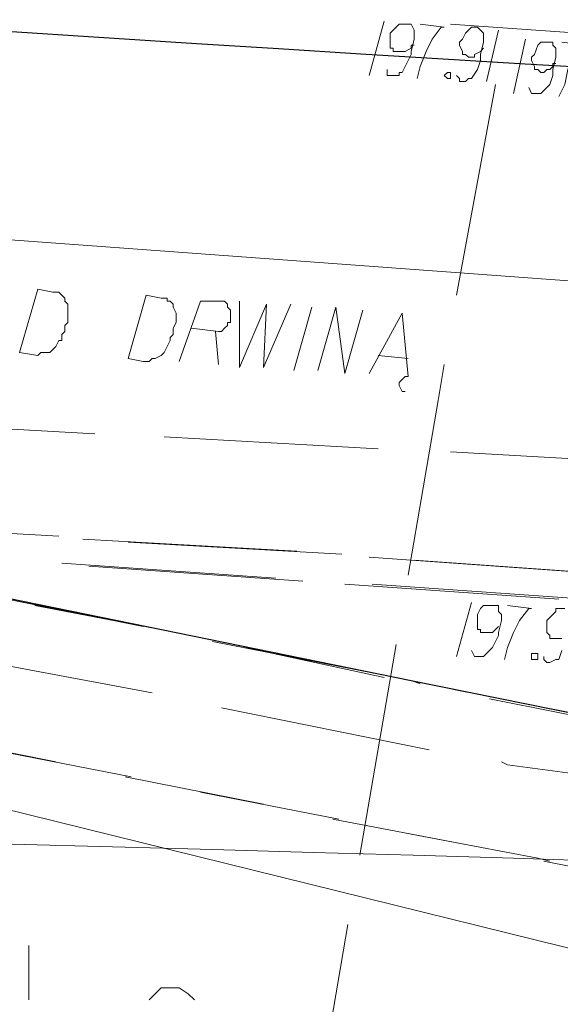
# Model space of a CAD drawing. Header units: metres. Extents: x 7431553 to 7432401, y 5544342 to 5544539.
# Tile 72 of 180: x 7432134 to 7432141, y 5544500 to 5544514. Entities that reach past the tile are written whole.
import ezdxf

# ---------------------------------------------------------------- set-up
doc = ezdxf.new("R2010")
doc.units = ezdxf.units.M
doc.header["$MEASUREMENT"] = 0
doc.layers.add('BG-PR90-PB-PZT-PZT01_2026_04_14$0$MAPA DCP', color=7, linetype='Continuous', lineweight=0)
doc.layers.add('PRIMETECH_XREF', color=7, linetype='Continuous', lineweight=5)

# ---------------------------------------------------------------- blocks, each defined once
blk = doc.blocks.new('BG-PR90-PB-PZT-PZT01_2026_04_14$0$Naddrwiną2025_v2klauzulap')
at = {"layer": 'BG-PR90-PB-PZT-PZT01_2026_04_14$0$MAPA DCP', "linetype": 'Continuous', "lineweight": 25, "transparency": 33554687}
blk.add_lwpolyline([(7431654.132, 5544522.437), (7431654.301, 5544527.602), (7431654.682, 5544534.333), (7431654.725, 5544535.476), (7431655.063, 5544540.006), (7431655.233, 5544541.487), (7431655.444, 5544543.054), (7431655.868, 5544545.467), (7431657.476, 5544553.341), (7431658.873, 5544560.241)], dxfattribs=at)
at = {"layer": 'BG-PR90-PB-PZT-PZT01_2026_04_14$0$MAPA DCP', "color": 24, "linetype": 'Continuous', "lineweight": 18, "true_color": 0x9a3300, "transparency": 33554687}
for points in [[(7431650.745, 5544540.429), (7431652.904, 5544569.851), (7431652.989, 5544571.205), (7431653.92, 5544589.197)], [(7431654.259, 5544553.891), (7431654.428, 5544556.854)], [(7431654.047, 5544549.869), (7431654.217, 5544552.875)], [(7431653.836, 5544545.89), (7431654.005, 5544548.896)]]:
    blk.add_lwpolyline(points, dxfattribs=at)
at = {"layer": 'BG-PR90-PB-PZT-PZT01_2026_04_14$0$MAPA DCP', "color": 1, "linetype": 'Continuous', "lineweight": 18, "transparency": 33554687}
for points in [[(7431770.083, 5544497.757), (7431763.902, 5544498.815), (7431752.811, 5544501.186), (7431737.063, 5544503.726), (7431734.989, 5544503.726), (7431705.313, 5544505.673), (7431674.537, 5544507.663), (7431671.489, 5544507.748), (7431664.504, 5544508.721), (7431660.482, 5544511.304), (7431658.831, 5544513.039), (7431657.053, 5544516.849), (7431656.249, 5544521.04), (7431658.196, 5544542.588), (7431658.873, 5544545.975), (7431662.98, 5544562.612), (7431663.276, 5544568.157), (7431664.334, 5544568.115)], [(7431652.058, 5544553.976), (7431649.094, 5544554.526)], [(7431655.995, 5544553.298), (7431653.539, 5544553.722), (7431653.031, 5544553.806)], [(7431659.932, 5544552.621), (7431656.968, 5544553.129)], [(7431663.869, 5544551.944), (7431660.905, 5544552.452)]]:
    blk.add_lwpolyline(points, dxfattribs=at)
at = {"layer": 'BG-PR90-PB-PZT-PZT01_2026_04_14$0$MAPA DCP', "color": 30, "linetype": 'Continuous', "lineweight": 18, "true_color": 0xff6500, "transparency": 33554687}
for points in [[(7431659.043, 5544557.574), (7431658.662, 5544554.695), (7431658.619, 5544554.611)], [(7431658.45, 5544553.595), (7431657.857, 5544550.674)], [(7431657.646, 5544549.7), (7431657.095, 5544546.737)]]:
    blk.add_lwpolyline(points, dxfattribs=at)
at = {"layer": 'BG-PR90-PB-PZT-PZT01_2026_04_14$0$MAPA DCP', "linetype": 'Continuous', "lineweight": 18, "transparency": 33554687}
for points in [[(7431657.73, 5544554.441), (7431658.323, 5544557.405)], [(7431660.016, 5544555.203), (7431660.397, 5544557.151)], [(7431648.248, 5544553.891), (7431648.459, 5544556.897)], [(7431655.995, 5544556.346), (7431655.783, 5544553.383)], [(7431656.122, 5544552.79), (7431656.333, 5544555.796)], [(7431657.603, 5544553.933), (7431657.984, 5544555.881)], [(7431655.952, 5544555.711), (7431655.741, 5544552.748)], [(7431656.333, 5544555.415), (7431656.122, 5544552.409)], [(7431660.016, 5544555.288), (7431659.974, 5544555.119), (7431659.635, 5544553.341)], [(7431659.424, 5544552.24), (7431659.805, 5544554.23)], [(7431656.926, 5544550.547), (7431657.476, 5544553.341), (7431657.519, 5544553.468)], [(7431653.158, 5544552.748), (7431652.312, 5544553.214), (7431653.201, 5544553.298), (7431653.201, 5544553.256), (7431653.243, 5544553.214), (7431653.285, 5544553.171), (7431653.328, 5544553.171), (7431653.412, 5544553.214), (7431653.412, 5544553.256)], [(7431652.904, 5544552.875), (7431652.947, 5544553.298)], [(7431657.011, 5544551.012), (7431657.434, 5544552.96)], [(7431653.116, 5544552.028), (7431652.227, 5544552.282), (7431653.158, 5544552.409), (7431652.269, 5544552.663)], [(7431655.698, 5544552.367), (7431655.529, 5544549.361)], [(7431659.424, 5544552.325), (7431659.043, 5544550.377)], [(7431652.227, 5544551.944), (7431653.116, 5544551.69)], [(7431655.868, 5544548.811), (7431656.079, 5544551.817)], [(7431652.142, 5544550.928), (7431653.074, 5544550.928), (7431652.185, 5544551.309), (7431653.074, 5544551.266), (7431652.185, 5544551.647)], [(7431655.656, 5544551.732), (7431655.487, 5544548.726)], [(7431656.037, 5544551.436), (7431655.825, 5544548.43)], [(7431658.831, 5544549.319), (7431659.212, 5544551.266)], [(7431652.989, 5544550.081), (7431652.142, 5544550.377), (7431652.142, 5544550.716), (7431652.185, 5544550.758), (7431652.227, 5544550.758), (7431652.269, 5544550.801), (7431652.312, 5544550.801), (7431652.354, 5544550.801), (7431652.396, 5544550.801), (7431652.439, 5544550.801), (7431652.439, 5544550.758), (7431652.481, 5544550.758), (7431652.523, 5544550.716), (7431652.566, 5544550.674), (7431652.566, 5544550.631), (7431652.523, 5544550.25)], [(7431652.566, 5544550.589), (7431653.031, 5544550.631)], [(7431656.418, 5544548.049), (7431656.799, 5544550.039)], [(7431656.122, 5544546.61), (7431656.714, 5544549.573)], [(7431658.831, 5544549.404), (7431658.45, 5544547.456)], [(7431655.444, 5544548.388), (7431655.275, 5544545.382)], [(7431658.238, 5544546.356), (7431658.408, 5544547.287), (7431658.619, 5544548.345)], [(7431661.964, 5544547.964), (7431661.202, 5544547.964)]]:
    blk.add_lwpolyline(points, dxfattribs=at)
at = {"layer": 'BG-PR90-PB-PZT-PZT01_2026_04_14$0$MAPA DCP', "linetype": 'Continuous', "lineweight": 9, "transparency": 33554687}
for points in [[(7431648.502, 5544555.457), (7431648.544, 5544555.796), (7431648.544, 5544555.754), (7431648.756, 5544555.627), (7431648.883, 5544555.542), (7431649.094, 5544555.5), (7431649.264, 5544555.415)], [(7431657.138, 5544555.203), (7431657.18, 5544555.203), (7431657.222, 5544555.246), (7431657.222, 5544555.288), (7431657.18, 5544555.373), (7431657.18, 5544555.415), (7431657.053, 5544555.457)], [(7431656.46, 5544555.5), (7431656.46, 5544555.415), (7431656.46, 5544555.373), (7431656.503, 5544555.373), (7431656.545, 5544555.33), (7431656.63, 5544555.246), (7431656.672, 5544555.246), (7431656.714, 5544555.246), (7431656.799, 5544555.246), (7431656.841, 5544555.288), (7431656.884, 5544555.288), (7431656.884, 5544555.373), (7431656.884, 5544555.457)], [(7431649.137, 5544554.992), (7431649.221, 5544555.034), (7431649.221, 5544555.161), (7431649.179, 5544555.203), (7431649.094, 5544555.288), (7431648.967, 5544555.33), (7431648.883, 5544555.33), (7431648.713, 5544555.373), (7431648.629, 5544555.373), (7431648.586, 5544555.373), (7431648.544, 5544555.33), (7431648.502, 5544555.33), (7431648.502, 5544555.288), (7431648.502, 5544555.246), (7431648.502, 5544555.203), (7431648.502, 5544555.161), (7431648.544, 5544555.119), (7431648.671, 5544555.076), (7431648.713, 5544555.034), (7431648.756, 5544555.034), (7431648.84, 5544555.076), (7431648.883, 5544555.076), (7431648.883, 5544555.119), (7431648.925, 5544555.161), (7431648.925, 5544555.203), (7431648.883, 5544555.246), (7431648.883, 5544555.288), (7431648.84, 5544555.33), (7431648.798, 5544555.33), (7431648.798, 5544555.373)], [(7431648.459, 5544554.949), (7431649.221, 5544554.78)], [(7431656.418, 5544554.695), (7431656.46, 5544555.034), (7431656.46, 5544554.992), (7431656.63, 5544554.865), (7431656.799, 5544554.78), (7431657.011, 5544554.695), (7431657.18, 5544554.653)], [(7431648.332, 5544554.568), (7431649.052, 5544554.399)], [(7431657.053, 5544554.187), (7431657.138, 5544554.23), (7431657.138, 5544554.357), (7431657.095, 5544554.399), (7431657.011, 5544554.484), (7431656.841, 5544554.568), (7431656.799, 5544554.568), (7431656.63, 5544554.611), (7431656.545, 5544554.611), (7431656.503, 5544554.568), (7431656.418, 5544554.568), (7431656.418, 5544554.526), (7431656.418, 5544554.484), (7431656.418, 5544554.441), (7431656.418, 5544554.399), (7431656.418, 5544554.357), (7431656.46, 5544554.314), (7431656.545, 5544554.272), (7431656.63, 5544554.272), (7431656.672, 5544554.272), (7431656.757, 5544554.272), (7431656.757, 5544554.314), (7431656.799, 5544554.314), (7431656.799, 5544554.357), (7431656.799, 5544554.399), (7431656.799, 5544554.441), (7431656.799, 5544554.484), (7431656.757, 5544554.526), (7431656.714, 5544554.568)], [(7431648.967, 5544553.976), (7431649.01, 5544554.018), (7431649.052, 5544554.018), (7431649.052, 5544554.103), (7431649.01, 5544554.145), (7431649.01, 5544554.187), (7431648.883, 5544554.272), (7431648.756, 5544554.314), (7431648.671, 5544554.314), (7431648.502, 5544554.357), (7431648.417, 5544554.357), (7431648.375, 5544554.357), (7431648.332, 5544554.314), (7431648.29, 5544554.272), (7431648.29, 5544554.23), (7431648.29, 5544554.187), (7431648.332, 5544554.145), (7431648.375, 5544554.103), (7431648.459, 5544554.06), (7431648.502, 5544554.018), (7431648.544, 5544554.018), (7431648.629, 5544554.06), (7431648.671, 5544554.06), (7431648.671, 5544554.103), (7431648.713, 5544554.145), (7431648.713, 5544554.187), (7431648.713, 5544554.23), (7431648.671, 5544554.23), (7431648.629, 5544554.314), (7431648.586, 5544554.357)], [(7431656.376, 5544554.187), (7431657.138, 5544553.976)], [(7431648.248, 5544553.468), (7431648.29, 5544553.806), (7431648.29, 5544553.764), (7431648.459, 5544553.637), (7431648.629, 5544553.552), (7431648.84, 5544553.468), (7431649.01, 5544553.425)], [(7431648.883, 5544553.002), (7431648.967, 5544553.002), (7431648.967, 5544553.171), (7431648.925, 5544553.171), (7431648.925, 5544553.214), (7431648.84, 5544553.256), (7431648.671, 5544553.341), (7431648.629, 5544553.341), (7431648.459, 5544553.383), (7431648.375, 5544553.383), (7431648.332, 5544553.383), (7431648.248, 5544553.341), (7431648.248, 5544553.298), (7431648.248, 5544553.214), (7431648.248, 5544553.171), (7431648.29, 5544553.129), (7431648.375, 5544553.044), (7431648.459, 5544553.044), (7431648.502, 5544553.044), (7431648.586, 5544553.044), (7431648.586, 5544553.087), (7431648.629, 5544553.087), (7431648.629, 5544553.171), (7431648.629, 5544553.256), (7431648.586, 5544553.341), (7431648.544, 5544553.341), (7431648.544, 5544553.383)], [(7431648.205, 5544552.96), (7431648.967, 5544552.748)]]:
    blk.add_lwpolyline(points, dxfattribs=at)
for points in [[(7431657.095, 5544555.076), (7431657.095, 5544555.119), (7431657.18, 5544555.119), (7431657.18, 5544555.034), (7431657.138, 5544555.034), (7431657.095, 5544555.034)], [(7431648.925, 5544553.849), (7431648.925, 5544553.891), (7431649.01, 5544553.891), (7431649.01, 5544553.849), (7431648.967, 5544553.806)]]:
    blk.add_lwpolyline(points, close=True, dxfattribs=at)
at = {"layer": 'BG-PR90-PB-PZT-PZT01_2026_04_14$0$MAPA DCP', "color": 94, "linetype": 'Continuous', "lineweight": 18, "true_color": 0x009a00, "transparency": 33554687}
blk.add_lwpolyline([(7431661.964, 5544549.658), (7431661.879, 5544549.742), (7431661.794, 5544549.827), (7431661.794, 5544550.081), (7431661.879, 5544550.208), (7431661.964, 5544550.293)], dxfattribs=at)
at = {"layer": 'BG-PR90-PB-PZT-PZT01_2026_04_14$0$MAPA DCP', "linetype": 'Continuous', "lineweight": 18, "transparency": 33554687}
for points in [[(7431652.058, 5544549.615), (7431652.1, 5544549.827), (7431652.1, 5544549.912), (7431652.142, 5544549.912), (7431652.142, 5544549.954), (7431652.185, 5544549.996), (7431652.227, 5544549.996), (7431652.312, 5544550.039), (7431652.439, 5544550.039), (7431652.523, 5544549.996), (7431652.566, 5544549.996), (7431652.608, 5544549.996), (7431652.65, 5544549.954), (7431652.693, 5544549.954), (7431652.777, 5544549.912), (7431652.862, 5544549.869), (7431652.904, 5544549.827), (7431652.947, 5544549.742), (7431652.947, 5544549.7), (7431652.989, 5544549.658), (7431652.989, 5544549.573), (7431652.947, 5544549.361)], [(7431651.973, 5544548.091), (7431652.015, 5544548.303), (7431652.015, 5544548.388), (7431652.058, 5544548.43), (7431652.1, 5544548.472), (7431652.142, 5544548.472), (7431652.185, 5544548.515), (7431652.354, 5544548.515), (7431652.439, 5544548.515), (7431652.481, 5544548.472), (7431652.523, 5544548.472), (7431652.566, 5544548.472), (7431652.608, 5544548.43), (7431652.693, 5544548.43), (7431652.693, 5544548.388), (7431652.777, 5544548.345), (7431652.82, 5544548.303), (7431652.862, 5544548.261), (7431652.862, 5544548.176), (7431652.862, 5544548.134), (7431652.904, 5544548.091), (7431652.862, 5544547.837)]]:
    blk.add_lwpolyline(points, close=True, dxfattribs=at)
at = {"layer": 'BG-PR90-PB-PZT-PZT01_2026_04_14$0$MAPA DCP', "color": 5, "linetype": 'Continuous', "lineweight": 18, "transparency": 33554687}
blk.add_arc((7433022.765, 5544513.014), 1363.431, 172.854498, 180.436605, dxfattribs=at)
at = {"layer": 'BG-PR90-PB-PZT-PZT01_2026_04_14$0$MAPA DCP', "linetype": 'Continuous', "lineweight": 25, "transparency": 33554687}
blk.add_arc((7430389.3, 5544630.138), 1261.745, 352.902862, 359.63311, dxfattribs=at)
blk = doc.blocks.new('BG-PR90-PB-PZT-PZT01_2026_04_14')
at = {"layer": 'BG-PR90-PB-PZT-PZT01_2026_04_14$0$MAPA DCP', "rotation": 270}
blk.add_blockref('BG-PR90-PB-PZT-PZT01_2026_04_14$0$Naddrwiną2025_v2klauzulap', (1887585.788, 12976162.34), dxfattribs=at)

msp = doc.modelspace()

# ---------------------------------------------------------------- block references
at = {"layer": 'PRIMETECH_XREF', "linetype": 'Continuous', "lineweight": 0, "rotation": 360}
msp.add_blockref('BG-PR90-PB-PZT-PZT01_2026_04_14', (0, 0), dxfattribs=at)

doc.saveas('drawing.dxf')
